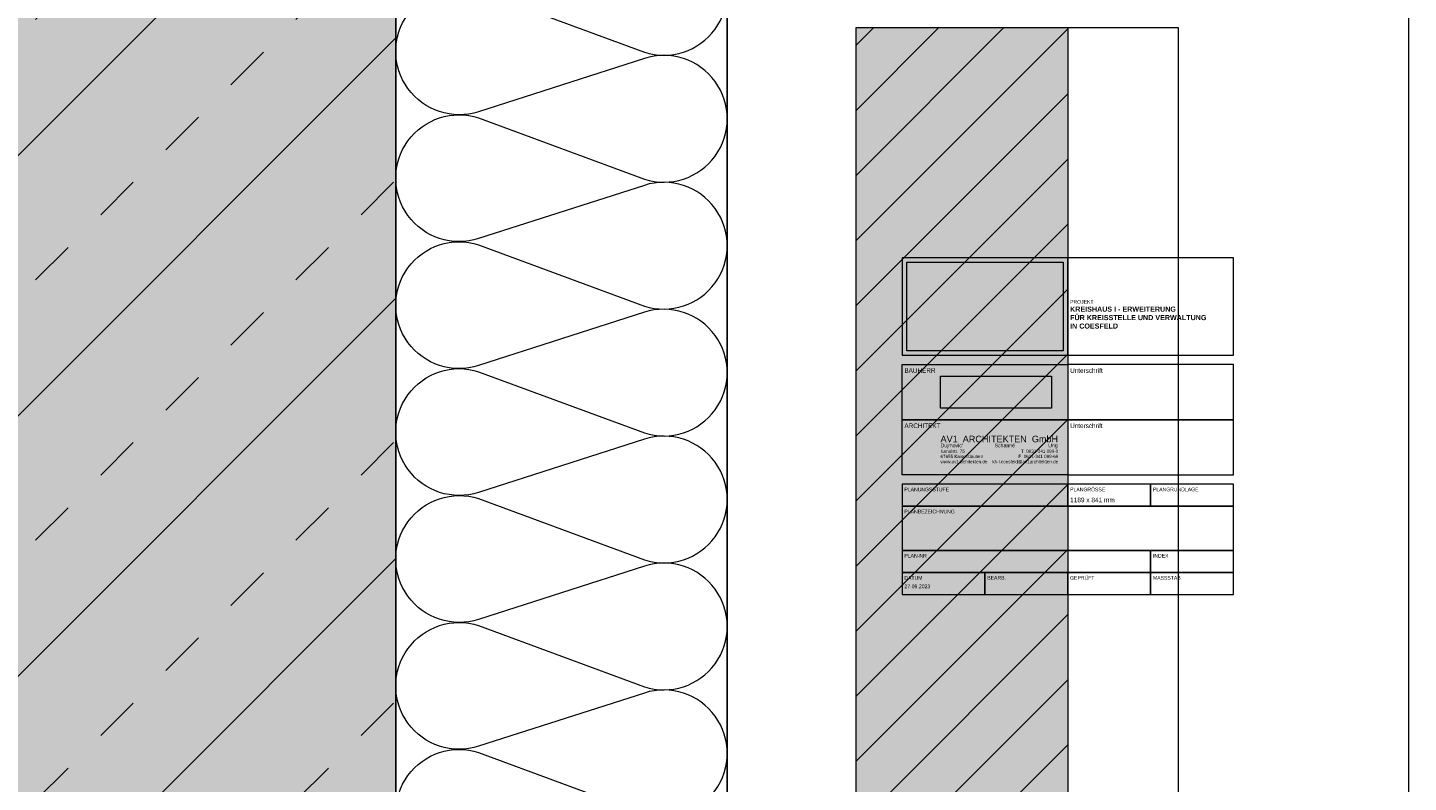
# Model space of a CAD drawing. Header units: metres. Extents: x -167 to 152, y -127 to 99.
# Tile 194 of 225: x -0.075 to 0.675, y -0.485 to -0.075. Entities that reach past the tile are written whole.
import ezdxf

# ---------------------------------------------------------------- set-up
doc = ezdxf.new("R2010")
doc.units = ezdxf.units.M
doc.header["$XCLIPFRAME"] = 0
doc.linetypes.add('Achsen 01', pattern=[5.291531, 3.175, -1.058062, 0.352704, -0.705764])
for name, color, linetype, lineweight in [('013_Beton und Stahlbetonarbeiten-330 Außenwände', 7, 'Continuous', 25), ('014_Fassadenarbeiten-330 Filtermauerwerk 11.5cm', 7, 'Continuous', 9), ('_GRU (2D)', 7, 'Continuous', 9), ('_OG 1 (2D)', 7, 'Continuous', 9), ('_Plankopf (2D)', 7, 'Continuous', 9), ('Bemaßung-Bemaßung', 7, 'Continuous', 9), ('Keine', 7, 'Continuous', 9)]:
    doc.layers.add(name, color=color, linetype=linetype, lineweight=lineweight)
for name, color, linetype, lineweight, true_color in [('014_Fassadenarbeiten-000 Aufsicht Betonfertigteile', 7, 'Continuous', 9, 0xc0c0c0), ('014_Fassadenarbeiten-000 Aufsicht Mauerwerk', 7, 'Continuous', 9, 0xa6a6a6), ('014_Fassadenarbeiten-330 mineralische Dämmung', 7, 'Continuous', 9, 0x666666), ('AV1-Achsen', 1, 'Achsen 01', 18, 0xff0000), ('DIN 277-Nettoraumfläche-Nutzflächen', 7, 'Continuous', 5, 0xd9d9d9)]:
    doc.layers.add(name, color=color, linetype=linetype, lineweight=lineweight, true_color=true_color)
doc.styles.add('Arial', font='arial.ttf')
doc.styles.add('Arial (bold)', font='arialbd.ttf')
doc.styles.add('Arial Narrow', font='ARIALN.TTF')
picture_1 = doc.add_image_def('image2.png', size_in_pixel=(1587, 454))
picture_2 = doc.add_image_def('image3.jpg', size_in_pixel=(1200, 801))

# ---------------------------------------------------------------- blocks, each defined once
blk = doc.blocks.new('Group-282')
at = {"layer": '014_Fassadenarbeiten-330 mineralische Dämmung', "transparency": 33554687, "flags": 128}
blk.add_lwpolyline([(-0.53433, -0.17, -1.372995), (-0.46876, -0.17), (-0.50203, -0.26, 1.372583), (-0.43646, -0.26), (-0.46538, -0.17, -1.372995), (-0.39981, -0.17), (-0.43308, -0.26, 1.372583), (-0.36751, -0.26), (-0.39644, -0.17, -1.372995), (-0.33087, -0.17), (-0.36414, -0.26, 1.372583), (-0.29857, -0.26), (-0.32749, -0.17, -1.372995), (-0.26192, -0.17), (-0.29519, -0.26, 1.372583), (-0.22963, -0.26), (-0.25855, -0.17, -1.372995), (-0.19298, -0.17), (-0.22625, -0.26, 1.372583), (-0.16068, -0.26), (-0.1896, -0.17, -1.372995), (-0.12403, -0.17), (-0.15731, -0.26, 1.372583), (-0.09174, -0.26), (-0.12066, -0.17, -1.372995), (-0.05509, -0.17), (-0.08836, -0.26, 1.372583), (-0.02279, -0.26)], format="xyb", dxfattribs=at)
blk = doc.blocks.new('Group-283')
at = {"layer": '014_Fassadenarbeiten-330 mineralische Dämmung', "transparency": 33554687}
blk.add_blockref('Group-282', (0, 0), dxfattribs=at)
blk = doc.blocks.new('Parametric Object-41')
at = {"layer": '014_Fassadenarbeiten-330 mineralische Dämmung', "color": 7, "transparency": 33554687}
blk.add_blockref('Group-283', (0, 0), dxfattribs=at)
at = {"layer": '014_Fassadenarbeiten-330 mineralische Dämmung', "color": 0, "flags": 1}
for tag in ['prm0_value', 'prm1_value', 'prm2_value', 'prm3_value', 'prm4_value', 'prm5_value', 'prm6_value', 'IFC_UUID', 'instanceID', 'prm0_name', 'prm0_type', 'prm2_name', 'prm2_type', 'prm3_name', 'prm3_type', 'prm6_name', 'prm6_type', 'prm1_name', 'prm1_type', 'prm4_name', 'prm4_type', 'prm5_name', 'prm5_type']:
    blk.add_attdef(tag, (0.11688, -5.40477), '', height=0.00018, dxfattribs=at)
blk = doc.blocks.new('OG 1 (2D)')
at = {"layer": '013_Beton und Stahlbetonarbeiten-330 Außenwände', "linetype": 'Continuous', "lineweight": 0, "true_color": 0xc0c0c0}
blk.add_hatch(color=9, dxfattribs=at).paths.add_polyline_path([(-0.125, 0.125), (-0.125, -5.525), (0.125, -5.525), (0.125, 0.125)])
at = {"layer": '013_Beton und Stahlbetonarbeiten-330 Außenwände', "linetype": 'Continuous', "lineweight": 13}
h = blk.add_hatch(dxfattribs=at)
h.set_pattern_fill('Stahlbeton', color=251, style=0, pattern_type=2)
h.set_pattern_definition([(45, (0, 0), (0.0707107, -0.0707107), [0.025, -0.025])])
h.paths.add_polyline_path([(-0.125, 0.125), (-0.125, -5.525), (0.125, -5.525), (0.125, 0.125)])
h = blk.add_hatch(dxfattribs=at)
h.set_pattern_fill('Stahlbeton-1', color=251, style=0, pattern_type=2)
h.set_pattern_definition([(-135, (0.03106, -0.03313), (0.0707107, -0.0707107), [])])
h.paths.add_polyline_path([(-0.125, 0.125), (-0.125, -5.525), (0.125, -5.525), (0.125, 0.125)])
at = {"layer": '014_Fassadenarbeiten-330 Filtermauerwerk 11.5cm', "linetype": 'Continuous', "lineweight": 0, "true_color": 0xd19783}
blk.add_hatch(color=33, dxfattribs=at).paths.add_polyline_path([(0.49, -1.275), (0.375, -1.275), (0.375, -0.075), (0.49, -0.075)])
at = {"layer": '014_Fassadenarbeiten-330 Filtermauerwerk 11.5cm', "linetype": 'Continuous', "lineweight": 9}
h = blk.add_hatch(dxfattribs=at)
h.set_pattern_fill('Mauerwerk Münster', color=8, style=0, pattern_type=2)
h.set_pattern_definition([(45, (0, 0), (0.01767767, -0.01767767), [])])
h.paths.add_polyline_path([(0.49, -1.275), (0.375, -1.275), (0.375, -0.075), (0.49, -0.075)])
at = {"layer": '013_Beton und Stahlbetonarbeiten-330 Außenwände', "flags": 128}
blk.add_lwpolyline([(-0.125, 0.125), (-0.125, -5.525), (0.125, -5.525), (0.125, 0.125)], close=True, dxfattribs=at)
at = {"layer": '014_Fassadenarbeiten-000 Aufsicht Betonfertigteile', "flags": 128}
blk.add_lwpolyline([(0.305, -21.905), (0.305, 0.305), (0.675, 0.675), (0.675, -22.275)], close=True, dxfattribs=at)
at = {"layer": '014_Fassadenarbeiten-000 Aufsicht Mauerwerk', "flags": 128}
for points in [[(0.375, -0.075), (0.55, -0.075), (0.55, -1.275), (0.375, -1.275)], [(0.55, -1.275), (0.375, -1.275), (0.375, -0.075), (0.55, -0.075)]]:
    blk.add_lwpolyline(points, close=True, dxfattribs=at)
at = {"layer": '014_Fassadenarbeiten-330 Filtermauerwerk 11.5cm', "flags": 128}
blk.add_lwpolyline([(0.49, -1.275), (0.375, -1.275), (0.375, -0.075), (0.49, -0.075)], close=True, dxfattribs=at)
at = {"layer": '014_Fassadenarbeiten-330 mineralische Dämmung', "flags": 128}
blk.add_lwpolyline([(0, 0.125), (0, 0.305), (0.305, 0.305), (0.305, -5.4), (0.125, -5.4), (0.125, 0.125)], close=True, dxfattribs=at)
at = {"layer": '014_Fassadenarbeiten-330 mineralische Dämmung', "rotation": 90}
blk.add_blockref('Parametric Object-41', (0, 0), dxfattribs=at)
blk = doc.blocks.new('Group-769')
at = {"layer": 'Keine', "transparency": 33554687, "line_spacing_factor": 0.969122, "style": 'Arial'}
for s, insert, char_height, attachment_point in [('AV1  ARCHITEKTEN  GmbH', (0.42087, -0.30028), 0.0035305, 7), ('67655 Kaiserslautern', (0.42087, -0.30706), 0.0017653, 1), ('Kanalstr. 75', (0.42087, -0.30422), 0.0017653, 1), ('F  0631-341 099-69', (0.48482, -0.30706), 0.0017653, 3), ('T  0631-341 099-0', (0.48482, -0.30422), 0.0017653, 3), ('www.av1architekten.de', (0.42087, -0.3099), 0.0017653, 1), ('kh-l.coesfeld@av1architekten.de', (0.48482, -0.3099), 0.0017653, 3)]:
    blk.add_mtext(s, dxfattribs=dict(at, insert=insert, char_height=char_height, attachment_point=attachment_point))
at = {"layer": 'Keine', "transparency": 33554687, "insert": (0.42087, -0.30095), "char_height": 0.0020174, "width": 0.0639427, "attachment_point": 1, "line_spacing_factor": 0.969122, "style": 'Arial'}
blk.add_mtext("Dujmovic'                      Schanné                       Urig", dxfattribs=at)
blk = doc.blocks.new('Plankopf (2D)')
at = {"layer": 'Keine', "linetype": 'Continuous', "flags": 128}
for points in [[(0.49, -0.2), (0.4, -0.2), (0.4, -0.253), (0.49, -0.253)], [(0.58, -0.2), (0.49, -0.2), (0.49, -0.253), (0.58, -0.253)], [(0.4, -0.258), (0.49, -0.258), (0.49, -0.288), (0.4, -0.288)], [(0.58, -0.258), (0.49, -0.258), (0.49, -0.288), (0.58, -0.288)], [(0.4, -0.288), (0.49, -0.288), (0.49, -0.318), (0.4, -0.318)], [(0.58, -0.288), (0.49, -0.288), (0.49, -0.318), (0.58, -0.318)], [(0.49, -0.323), (0.4, -0.323), (0.4, -0.335), (0.49, -0.335)], [(0.535, -0.323), (0.49, -0.323), (0.49, -0.335), (0.535, -0.335)], [(0.58, -0.323), (0.535, -0.323), (0.535, -0.335), (0.58, -0.335)], [(0.58, -0.335), (0.4, -0.335), (0.4, -0.359), (0.58, -0.359)], [(0.535, -0.359), (0.4, -0.359), (0.4, -0.371), (0.535, -0.371)], [(0.58, -0.359), (0.535, -0.359), (0.535, -0.371), (0.58, -0.371)], [(0.445, -0.371), (0.4, -0.371), (0.4, -0.383), (0.445, -0.383)], [(0.49, -0.371), (0.445, -0.371), (0.445, -0.383), (0.49, -0.383)], [(0.535, -0.371), (0.49, -0.371), (0.49, -0.383), (0.535, -0.383)], [(0.58, -0.371), (0.535, -0.371), (0.535, -0.383), (0.58, -0.383)]]:
    blk.add_lwpolyline(points, close=True, dxfattribs=at)
at = {"layer": 'DIN 277-Nettoraumfläche-Nutzflächen'}
blk.add_blockref('Group-769', (0, 0), dxfattribs=at)
at = {"layer": 'Keine', "color": 7, "transparency": 33554687}
for s, insert, char_height, attachment_point, line_spacing_factor, style in [('PROJEKT', (0.49125, -0.22298), 0.002017, 1, 0.994404, 'Arial Narrow'), ('KREISHAUS I - ERWEITERUNG \\PFÜR KREISSTELLE UND VERWALTUNG\\PIN COESFELD', (0.49125, -0.22654), 0.002774, 1, 0.994404, 'Arial (bold)'), ('27.09.2023', (0.40125, -0.37854), 0.002017, 4, 0.969122, 'Arial')]:
    blk.add_mtext(s, dxfattribs=dict(at, insert=insert, char_height=char_height, attachment_point=attachment_point, line_spacing_factor=line_spacing_factor, style=style))
at = {"layer": 'Keine', "transparency": 33554687}
for s, insert, char_height, attachment_point, line_spacing_factor, style in [('BAUHERR', (0.40125, -0.26001), 0.002522, 1, 0.994404, 'Arial Narrow'), ('Unterschrift', (0.49125, -0.26001), 0.0025218, 1, 0.994404, 'Arial Narrow'), ('ARCHITEKT ', (0.40125, -0.29001), 0.002522, 1, 0.994404, 'Arial Narrow'), ('Unterschrift', (0.49125, -0.29001), 0.0025218, 1, 0.994404, 'Arial Narrow'), ('PLANUNGSSTUFE', (0.40125, -0.32486), 0.0020174, 1, 0.994404, 'Arial Narrow'), ('PLANGRÖSSE', (0.49125, -0.32486), 0.002017, 1, 0.994404, 'Arial Narrow'), ('1189 x 841 mm', (0.49125, -0.33287), 0.0025218, 7, 0.969122, 'Arial'), ('PLANGRUNDLAGE', (0.53625, -0.32486), 0.0020174, 1, 0.994404, 'Arial Narrow'), ('PLANBEZEICHNUNG', (0.40125, -0.33686), 0.0020174, 1, 0.994404, 'Arial Narrow'), ('PLAN-NR', (0.40125, -0.36086), 0.002017, 1, 0.994404, 'Arial Narrow'), ('INDEX', (0.53625, -0.36086), 0.002017, 1, 0.994404, 'Arial Narrow'), ('DATUM', (0.40125, -0.37286), 0.002017, 1, 0.994404, 'Arial Narrow'), ('BEARB.', (0.44625, -0.37286), 0.002017, 1, 0.994404, 'Arial Narrow'), ('GEPRÜFT', (0.49125, -0.37286), 0.002017, 1, 0.994404, 'Arial Narrow'), ('MASSSTAB', (0.53625, -0.37286), 0.002017, 1, 0.994404, 'Arial Narrow')]:
    blk.add_mtext(s, dxfattribs=dict(at, insert=insert, char_height=char_height, attachment_point=attachment_point, line_spacing_factor=line_spacing_factor, style=style))
at = {"layer": 'Bemaßung-Bemaßung'}
image = blk.add_image(picture_2, insert=(0.4025, -0.2505), size_in_units=(0.085, 0.05674), dxfattribs=at)
image.set_boundary_path([(-0.5, 122.85), (1199.5, 122.85), (1199.5, 800.5), (-0.5, 800.5), (-0.5, 122.85)])
at = {"layer": 'Keine', "transparency": 33554687}
image = blk.add_image(picture_1, insert=(0.41907, -0.28175), size_in_units=(0.06117, 0.0175), dxfattribs=at)
image.set_boundary_path([(46.43, -0.5), (1608.2, -0.5), (1608.2, 453.5), (46.43, 453.5), (46.43, -0.5)])
image.dxf.flags = 15
blk = doc.blocks.new('Group-744')
at = {"layer": 'AV1-Achsen'}
blk.add_line((0, -26.5), (0, 4.9), dxfattribs=at)
blk = doc.blocks.new('GRU (2D)')
at = {"layer": 'AV1-Achsen', "color": 7}
blk.add_blockref('Group-744', (0, 0), dxfattribs=at)

msp = doc.modelspace()

# ---------------------------------------------------------------- block references
at = {"layer": '_OG 1 (2D)'}
msp.add_blockref('OG 1 (2D)', (0, 0), dxfattribs=at)

# ---------------------------------------------------------------- next in the draw order: block references
at = {"layer": '_Plankopf (2D)'}
msp.add_blockref('Plankopf (2D)', (0, 0), dxfattribs=at)

# ---------------------------------------------------------------- next in the draw order: block references
at = {"layer": '_GRU (2D)'}
msp.add_blockref('GRU (2D)', (0, 0), dxfattribs=at)

doc.saveas('drawing.dxf')
